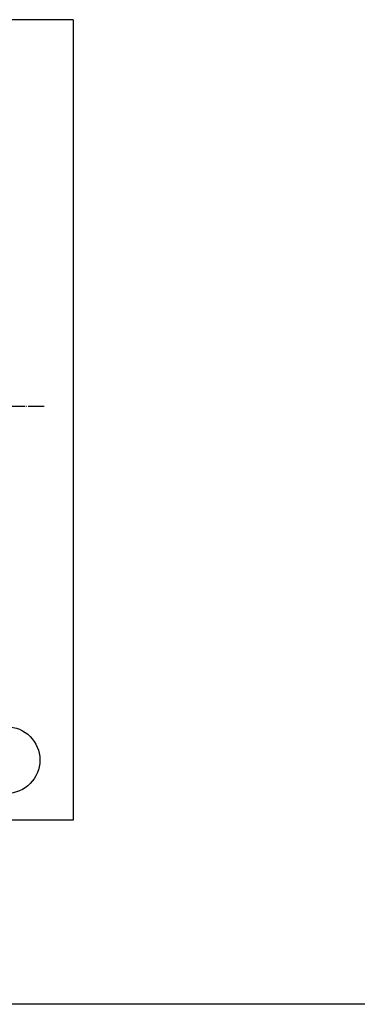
# Model space of a CAD drawing. Extents: x -1763 to 4575, y -3429 to 1051.
# Tile 17 of 80: x 330 to 583, y -2170 to -1432. Entities that reach past the tile are written whole.
import ezdxf

# ---------------------------------------------------------------- set-up
doc = ezdxf.new("R2010")
doc.units = 0
doc.linetypes.add('DOT_CENTER', pattern=[14, 12, -1, 0, -1])
doc.layers.add('1', color=7, linetype='CONTINUOUS')

# ---------------------------------------------------------------- blocks, each defined once
blk = doc.blocks.new('HEADPLATE_TSK', base_point=(-401.37, -2707.76))
at = {"layer": '1', "color": 7, "linetype": 'CONTINUOUS'}
for p, q in [((370, -1431.88), (-360, -1431.88)), ((370, -1431.88), (370, -2031.88)), ((370, -2031.88), (47.55, -2031.88))]:
    blk.add_line(p, q, dxfattribs=at)
at = {"layer": '1', "color": 1, "linetype": 'DOT_CENTER'}
blk.add_line((348.15, -1721.88), (-238.12, -1721.88), dxfattribs=at)
at = {"layer": '1', "color": 7, "linetype": 'CONTINUOUS'}
blk.add_circle((320, -1986.88), 25, dxfattribs=at)
blk = doc.blocks.new('TEXT__258', base_point=(-2000, -2800))
at = {"layer": '1', "color": 1, "linetype": 'CONTINUOUS'}
blk.add_line((4500, -2170), (-700, -2170), dxfattribs=at)

msp = doc.modelspace()

# ---------------------------------------------------------------- block references
at = {"layer": '1'}
for name, p in [('TEXT__258', (-2000, -2800)), ('HEADPLATE_TSK', (-401.37, -2707.76))]:
    msp.add_blockref(name, p, dxfattribs=at)

doc.saveas('drawing.dxf')
